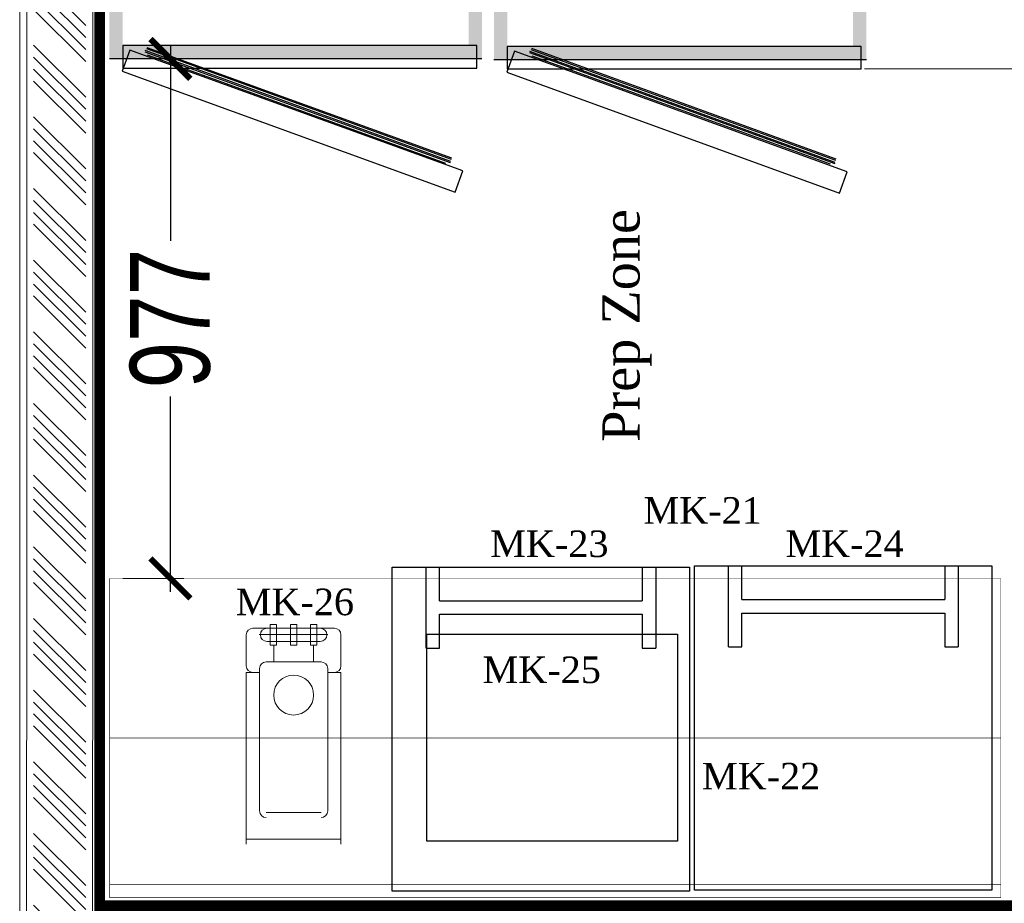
# Model space of a CAD drawing. Header units: millimetres. Extents: x 1277566 to 1493426, y 1039116 to 1145896.
# Tile 52 of 152: x 1337745 to 1339596, y 1135761 to 1137422. Entities that reach past the tile are written whole.
import ezdxf

# ---------------------------------------------------------------- set-up
doc = ezdxf.new("R2010")
doc.units = ezdxf.units.MM
doc.header["$PDMODE"] = 67
doc.linetypes.add('DASHED2', pattern=[0.375, 0.25, -0.125])
for name, color, linetype in [('200', 2, 'Continuous'), ('Equipment Name', 8, 'Continuous'), ('FAINTEQUIP', 253, 'Continuous')]:
    doc.layers.add(name, color=color, linetype=linetype)
for name, color, linetype, lineweight in [('A Equipments', 7, 'Continuous', 5), ('CIVIL WALL HATCH', 7, 'Continuous', 5), ('CKD - Kit Text', 171, 'Continuous', 13), ('CKD Dimensions', 3, 'Continuous', 0), ('CKD Equipments', 252, 'Continuous', 0), ('CKD-Equipement', 252, 'Continuous', 13), ('CKD-Equipements', 252, 'Continuous', 0), ('Comm BCAS Rejected', 1, 'Continuous', 9), ('FRONT COUNTER', 214, 'Continuous', 18), ('PLASTER', 252, 'Continuous', 9), ('tile finish', 32, 'Continuous', 9)]:
    doc.layers.add(name, color=color, linetype=linetype, lineweight=lineweight)
doc.layers.add('Equipment', color=7, linetype='Continuous', lineweight=9, true_color=0xcc6600)
doc.styles.add('CKD_Dimension Text', font='BOOKOS.TTF')
doc.styles.add('ROMANS', font='arial.ttf', dxfattribs={"width": 0.75})
doc.styles.add('style12', font='BOOKOSI.TTF')
doc.styles.add('text', font='GOTHICBI.TTF')
doc.dimstyles.new('1.300', dxfattribs={"dimtxt": 150, "dimasz": 75, "dimexe": 25, "dimexo": 25, "dimgap": 15, "dimtad": 0, "dimdec": 0, "dimdsep": 46, "dimtxsty": 'ROMANS', "dimblk": 'ARCHTICK', "dimcen": 0.09, "dimdle": 25, "dimclrd": 256, "dimclre": 256, "dimclrt": 256, "dimadec": 1, "dimazin": 2, "dimtfac": 1, "dimtdec": 0, "dimtmove": 2, "dimatfit": 3, "dimldrblk": 'OPEN90', "dimfxl": 100, "dimtolj": 1, "dimtzin": 0, "dimlwe": -1, "dimarcsym": 0})
doc.dimstyles.new('CKD 6', dxfattribs={"dimtxt": 90, "dimasz": 75, "dimexe": 0, "dimexo": 6, "dimgap": 7.5, "dimtad": 0, "dimdec": 0, "dimzin": 1, "dimdsep": 46, "dimtxsty": 'text', "dimblk": 'ARCHTICK', "dimcen": 54, "dimdle": 0.0015, "dimclrd": 256, "dimclre": 256, "dimclrt": 256, "dimazin": 0, "dimtfac": 1, "dimtdec": 0, "dimtix": 1, "dimtmove": 0, "dimatfit": 3, "dimfxl": 1, "dimlwd": -1, "dimlwe": -1, "dimarcsym": 0})

# ---------------------------------------------------------------- blocks, each defined once
blk = doc.blocks.new('G$C1CE0169D')
at = {"layer": '200', "color": 6}
for p, q in [((609.6, 558.8), (0, 558.8)), ((0, 558.8), (0, 0)), ((609.6, 0), (609.6, 558.8)), ((609.6, 495.3), (457.2, 495.3)), ((457.2, 469.9), (457.2, 495.3)), ((520.7, 469.9), (457.2, 469.9)), ((520.7, 88.9), (520.7, 469.9)), ((546.1, 88.9), (546.1, 469.9)), ((609.6, 469.9), (546.1, 469.9)), ((457.2, 88.9), (520.7, 88.9)), ((457.2, 63.5), (457.2, 88.9)), ((546.1, 88.9), (609.6, 88.9)), ((457.2, 63.5), (609.6, 63.5)), ((0, 0), (609.6, 0))]:
    blk.add_line(p, q, dxfattribs=at)
blk = doc.blocks.new('_ARCHTICK')
at = {"color": 0, "linetype": 'ByBlock', "const_width": 0.15}
blk.add_lwpolyline([(-0.5, -0.5), (0.5, 0.5)], dxfattribs=at)
blk = doc.blocks.new('*D110')
at = {"layer": 'CKD Dimensions', "transparency": 16777216}
for p, q in [((1339332.8, 1137329.4), (1339927.7, 1137329.4)), ((1339858.7, 1136372.7), (1339927.7, 1136372.7))]:
    blk.add_line(p, q, dxfattribs=at)
at = {"layer": 'CKD Dimensions', "color": 30, "transparency": 16777216}
for p, q in [((1339927.7, 1137329.4), (1339927.7, 1137051.5)), ((1339927.7, 1136372.7), (1339927.7, 1136650.6))]:
    blk.add_line(p, q, dxfattribs=at)
at = {"layer": 'Defpoints', "color": 0, "transparency": 16777216}
for p in [(1339326.8, 1137329.4, 0), (1339852.7, 1136372.7), (1339927.7, 1136372.7)]:
    blk.add_point(p, dxfattribs=at)
at = {"layer": 'CKD Dimensions', "color": 30, "transparency": 16777216, "xscale": 75, "yscale": 75, "zscale": 75}
for p, rotation in [((1339927.7, 1137329.4), 90), ((1339927.7, 1136372.7), 270)]:
    blk.add_blockref('_ARCHTICK', p, dxfattribs=dict(at, rotation=rotation))
at = {"layer": 'CKD Dimensions', "transparency": 16777216, "insert": (1339927.7, 1136851.1), "char_height": 60, "attachment_point": 5, "rotation": 90, "style": 'text'}
blk.add_mtext('957 [3\'-2"]', dxfattribs=at)
blk = doc.blocks.new('*D113')
at = {"layer": 'CKD-Equipements', "lineweight": -2, "transparency": 16777216}
for p, q in [((1338028.4, 1137373.4), (1338028.4, 1136999.3)), ((1338028.4, 1136346.7), (1338028.4, 1136720.8))]:
    blk.add_line(p, q, dxfattribs=at)
at = {"layer": 'CKD-Equipements', "linetype": 'DASHED2', "transparency": 16777216}
for p, q in [((1337938.8, 1137348.4), (1338053.4, 1137348.4)), ((1337939.2, 1136371.7), (1338053.4, 1136371.7))]:
    blk.add_line(p, q, dxfattribs=at)
at = {"layer": 'Defpoints', "color": 0, "transparency": 16777216}
for p in [(1337913.8, 1137348.4, 0), (1337914.2, 1136371.7), (1338028.4, 1136371.7)]:
    blk.add_point(p, dxfattribs=at)
at = {"layer": 'CKD-Equipements', "lineweight": -2, "transparency": 16777216, "xscale": 75, "yscale": 75, "zscale": 75}
for p, rotation in [((1338028.4, 1137348.4), 90), ((1338028.4, 1136371.7), 270)]:
    blk.add_blockref('_ARCHTICK', p, dxfattribs=dict(at, rotation=rotation))
at = {"layer": 'CKD-Equipements', "transparency": 16777216, "insert": (1338028.4, 1136860.1), "char_height": 150, "attachment_point": 5, "rotation": 90, "style": 'ROMANS', "bg_fill": 3, "box_fill_scale": 1.1, "bg_fill_color": 256, "bg_fill_true_color": 13158600, "bg_fill_transparency": 0}
blk.add_mtext('\\A1;977', dxfattribs=at)
blk = doc.blocks.new('_Open90')
at = {"color": 0, "linetype": 'ByBlock', "lineweight": -2}
for p, q in [((-0.5, 0.5), (0, 0)), ((0, 0), (-1, 0)), ((0, 0), (-0.5, -0.5))]:
    blk.add_line(p, q, dxfattribs=at)

msp = doc.modelspace()

# ---------------------------------------------------------------- hatches: boundary and pattern name
at = {"layer": 'CIVIL WALL HATCH'}
h = msp.add_hatch(dxfattribs=at)
h.set_pattern_fill('ANSI34', color=256, scale=5, angle=90)
h.set_pattern_definition([(135, (154681.03, -46618.93), (-67.351921, -67.351921), []), (135, (154681.03, -46596.48), (-67.351921, -67.351921), []), (135, (154681.03, -46574.03), (-67.351921, -67.351921), []), (135, (154681.03, -46551.58), (-67.351921, -67.351921), [])])
h.paths.add_polyline_path([(1337869.3769, 1138302.9562), (1337869.2063, 1133832.4515), (1337771.2136, 1133832.4515), (1337771.3841, 1138302.9562)])
at = {"layer": 'FAINTEQUIP'}
h = msp.add_hatch(dxfattribs=at)
h.set_pattern_fill('INSUL', color=4, angle=360)
h.set_pattern_definition([(360, (-11134365.064, 2005797.476), (2e-14, 9.525), []), (360, (-11134365.064, 2005800.651), (2e-14, 9.525), [3.175, -3.175]), (360, (-11134365.064, 2005803.826), (2e-14, 9.525), [3.175, -3.175])])
h.paths.add_polyline_path([(1337913.7812, 1137348.388), (1337913.7812, 1138166.388), (1338613.7812, 1138166.388), (1338613.7812, 1137348.388)])
h.paths.add_polyline_path([(1337938.7812, 1137373.388), (1337938.7812, 1138141.388), (1338588.7812, 1138141.388), (1338588.7812, 1137373.388)], flags=16)
h = msp.add_hatch(dxfattribs=at)
h.set_pattern_fill('INSUL', color=4, angle=360)
h.set_pattern_definition([(360, (-11135087.733, 2005799.205), (3e-14, 9.525), []), (360, (-11135087.733, 2005802.38), (3e-14, 9.525), [3.175, -3.175]), (360, (-11135087.733, 2005805.555), (3e-14, 9.525), [3.175, -3.175])])
h.paths.add_polyline_path([(1338636.4504, 1137346.659), (1338636.4504, 1138164.659), (1339336.4504, 1138164.659), (1339336.4504, 1137346.659)])
h.paths.add_polyline_path([(1338661.4504, 1137371.659), (1338661.4504, 1138139.659), (1339311.4504, 1138139.659), (1339311.4504, 1137371.659)], flags=16)

# ---------------------------------------------------------------- linework, layer by layer
msp.add_line((1337895.3805, 1138328.9599), (1337895.2099, 1133806.4478))
at = {"color": 4}
msp.add_lwpolyline([(1338510.4411, 1136266.7129), (1338981.2547, 1136266.7129), (1338981.2547, 1135877.6956), (1338510.4411, 1135877.6956)], close=True, dxfattribs=at)
at = {"layer": 'A Equipments'}
msp.add_circle((1338260.0594, 1136152.5106), 37.5, dxfattribs=at)
at = {"layer": 'CKD-Equipement', "const_width": 1}
msp.add_lwpolyline([(1339589.1768, 1135771.717), (1337914.1768, 1135771.717), (1337914.1768, 1136371.717), (1339589.1768, 1136371.717), (1339589.1768, 1135771.717), (1339589.1768, 1135796.717), (1337914.1768, 1135796.717)], dxfattribs=at)
at = {"layer": 'CKD-Equipements', "const_width": 1}
msp.add_lwpolyline([(1337914.1768, 1136071.717), (1339589.1768, 1136071.717)], dxfattribs=at)
at = {"layer": 'Comm BCAS Rejected'}
msp.add_line((1337745.2099, 1133656.4478), (1337745.2099, 1143710.0341), dxfattribs=at)
at = {"layer": 'Equipment', "lineweight": 5, "ltscale": 25}
for p, q in [((1338336.5594, 1136278.1989), (1338183.5594, 1136278.1989)), ((1338216.1606, 1136285.1989), (1338228.1606, 1136285.1989)), ((1338216.1606, 1136246.1714), (1338216.1606, 1136285.1989)), ((1338228.1606, 1136246.1714), (1338228.1606, 1136285.1989)), ((1338266.0594, 1136285.1989), (1338254.0594, 1136285.1989)), ((1338254.0594, 1136246.1714), (1338254.0594, 1136285.1989)), ((1338266.0594, 1136246.1714), (1338266.0594, 1136285.1989)), ((1338303.9581, 1136285.1989), (1338291.9581, 1136285.1989)), ((1338291.9581, 1136246.1714), (1338291.9581, 1136285.1989)), ((1338303.9581, 1136246.1714), (1338303.9581, 1136285.1989)), ((1338171.0594, 1136207.547), (1338171.0594, 1136265.6989)), ((1338195.5594, 1136266.1989), (1338324.5594, 1136266.1989)), ((1338349.0594, 1136207.547), (1338349.0594, 1136265.6989)), ((1338222.5594, 1136253.1989), (1338210.0594, 1136253.1989)), ((1338228.1606, 1136246.1714), (1338216.1606, 1136246.1714)), ((1338222.5594, 1136253.1989), (1338297.5594, 1136253.1989)), ((1338222.5594, 1136215.0106), (1338222.5594, 1136246.1714)), ((1338254.0594, 1136246.1714), (1338266.0594, 1136246.1714)), ((1338291.9581, 1136246.1714), (1338303.9581, 1136246.1714)), ((1338297.5594, 1136253.1989), (1338310.0594, 1136253.1989)), ((1338297.5594, 1136215.0106), (1338297.5594, 1136246.1714)), ((1338311.5594, 1136215.0106), (1338208.5594, 1136215.0106)), ((1338171.0594, 1135872.1989), (1338171.0594, 1136195.047)), ((1338196.0594, 1136195.047), (1338171.0594, 1136195.047)), ((1338196.0594, 1135934.6989), (1338196.0594, 1136202.5106)), ((1338324.0594, 1136202.5106), (1338324.0594, 1135934.6989)), ((1338324.0594, 1136195.047), (1338349.0594, 1136195.047)), ((1338349.0594, 1136195.047), (1338349.0594, 1135872.1989)), ((1338311.5594, 1135931.6989), (1338208.5594, 1135931.6989)), ((1338349.0594, 1135881.6989), (1338171.0594, 1135881.6989))]:
    msp.add_line(p, q, dxfattribs=at)
for centre, start, end in [((1338183.5594, 1136265.6989), 90, 180), ((1338210.0594, 1136265.6989), 90, 180), ((1338310.0594, 1136265.6989), 0, 90), ((1338336.5594, 1136265.6989), 0, 90), ((1338210.0594, 1136265.6989), 180, 270), ((1338310.0594, 1136265.6989), 270, 0), ((1338183.5594, 1136207.547), 180, 270), ((1338208.5594, 1136202.5106), 90, 180), ((1338311.5594, 1136202.5106), 0, 90), ((1338336.5594, 1136207.547), 270, 0), ((1338208.5594, 1135934.6989), 180, 270), ((1338311.5594, 1135934.6989), 270, 0)]:
    msp.add_arc(centre, 12.5, start, end, dxfattribs=at)
at = {"layer": 'FAINTEQUIP'}
for p, q in [((1338588.7812, 1137373.388, 0), (1337938.7812, 1137373.388, 0)), ((1339311.4504, 1137371.659, 0), (1338661.4504, 1137371.659, 0)), ((1338613.7812, 1137348.388, 0), (1337913.7812, 1137348.388, 0)), ((1339336.4504, 1137346.659, 0), (1338636.4504, 1137346.659, 0))]:
    msp.add_line(p, q, dxfattribs=at)
at = {"layer": 'FAINTEQUIP', "elevation": 0}
for points in [[(1337938.7812, 1137331.1405), (1338604.1789, 1137331.1405), (1338604.1789, 1137373.388), (1337938.7812, 1137373.388)], [(1338661.4504, 1137329.4116), (1339326.8482, 1137329.4116), (1339326.8482, 1137371.659), (1338661.4504, 1137371.659)], [(1337937.8854, 1137325.0185), (1338563.3446, 1137097.9613), (1338577.7609, 1137137.673), (1337952.3017, 1137364.7301)], [(1338660.5546, 1137323.2895), (1339286.0138, 1137096.2323), (1339300.4301, 1137135.944), (1338674.971, 1137363.0012)]]:
    msp.add_lwpolyline(points, close=True, dxfattribs=at)
for points in [[(1337984.1446, 1137369.9313), (1338556.6703, 1137162.0903)], [(1337980.3766, 1137361.9134), (1338554.4173, 1137153.5225)], [(1338555.1741, 1137155.6073), (1337981.1335, 1137363.9983)], [(1337983.3685, 1137367.7933), (1338555.8941, 1137159.9523)], [(1338546.2166, 1137151.8932), (1337985.6223, 1137355.4028)], [(1338703.0458, 1137360.1845), (1339277.0865, 1137151.7935)], [(1339277.8433, 1137153.8784), (1338703.8027, 1137362.2693)], [(1338706.0377, 1137366.0643), (1339278.5633, 1137158.2233)], [(1338706.8138, 1137368.2024), (1339279.3395, 1137160.3614)], [(1339268.8858, 1137150.1642), (1338708.2915, 1137353.6738)]]:
    msp.add_lwpolyline(points, dxfattribs=at)
at = {"layer": 'FRONT COUNTER', "const_width": 20}
msp.add_lwpolyline([(1340767.9316, 1133806.4485), (1340768.0353, 1135756.5107), (1337895.3292, 1135756.9113), (1337895.3575, 1138178.9599), (1344158.8777, 1138178.9599), (1344158.8777, 1133806.4478), (1343457.7832, 1133806.4478), (1343457.7832, 1133911.4478), (1342977.7832, 1133911.4478), (1342977.7832, 1133806.4478), (1340767.9316, 1133806.5653)], dxfattribs=at)
at = {"layer": 'PLASTER'}
msp.add_lwpolyline([(1337882.3787, 1138315.9581), (1337882.2081, 1133819.4496), (1337758.2117, 1133819.4496), (1337758.3823, 1138315.9581)], close=True, dxfattribs=at)
at = {"layer": 'tile finish'}
msp.add_lwpolyline([(1337895.3805, 1138328.9599), (1337895.2099, 1133806.4478), (1337745.2099, 1133806.4478), (1337745.3805, 1138328.9599)], close=True, dxfattribs=at)

# ---------------------------------------------------------------- block references
at = {"layer": 'CKD Equipments', "ltscale": 0.25, "xscale": -1, "rotation": 270}
for p in [(1338445.4786, 1135783.5834), (1339013.7104, 1135785.9644)]:
    msp.add_blockref('G$C1CE0169D', p, dxfattribs=at)

# ---------------------------------------------------------------- texts
at = {"layer": 'CKD - Kit Text', "style": 'style12'}
msp.add_text('Prep Zone', height=70, rotation=90, dxfattribs=at).set_placement((1338910.2459, 1136628.5362, -205))
at = {"layer": 'Equipment Name', "char_height": 50, "width": 781.752435, "attachment_point": 1, "style": 'CKD_Dimension Text'}
for s, insert in [('MK-21', (1338917.7025, 1136524.5892)), ('MK-23', (1338629.5283, 1136461.9211)), ('MK-24', (1339184.312, 1136461.9211)), ('MK-26', (1338151.2326, 1136352.6289)), ('MK-25', (1338615.1826, 1136225.0308)), ('MK-22', (1339027.4396, 1136025.0974))]:
    msp.add_mtext(s, dxfattribs=dict(at, insert=insert))

# ---------------------------------------------------------------- dimensions: what is measured, and where the dimension line sits
at = {"layer": 'CKD Dimensions'}
dim = msp.add_linear_dim(base=(1339927.7398, 1136372.7441), p1=(1339326.8482, 1137329.4116, 0), p2=(1339852.7398, 1136372.7441), angle=90, dimstyle='CKD 6', override={"dimtxt": 60, "dimtxsty": 'text', "dimclrd": 30, "dimtix": 0, "dimatfit": 2}, dxfattribs=at)
dim.commit()
dim.dimension.update_dxf_attribs({"geometry": '*D110', "text_midpoint": (1339927.7398, 1136851.0778)})

# ---------------------------------------------------------------- next in the draw order: dimensions: what is measured, and where the dimension line sits
at = {"layer": 'CKD-Equipements'}
dim = msp.add_linear_dim(base=(1338028.3625, 1136371.717), p1=(1337913.7812, 1137348.388, 0), p2=(1337914.1768, 1136371.717), angle=90, dimstyle='1.300', override={"dimfxl": 500, "dimfxlon": 1, "dimtfill": 1, "dimarcsym": 1}, dxfattribs=at)
dim.commit()
dim.dimension.update_dxf_attribs({"geometry": '*D113', "text_midpoint": (1338028.3625, 1136860.0525)})

doc.saveas('drawing.dxf')
